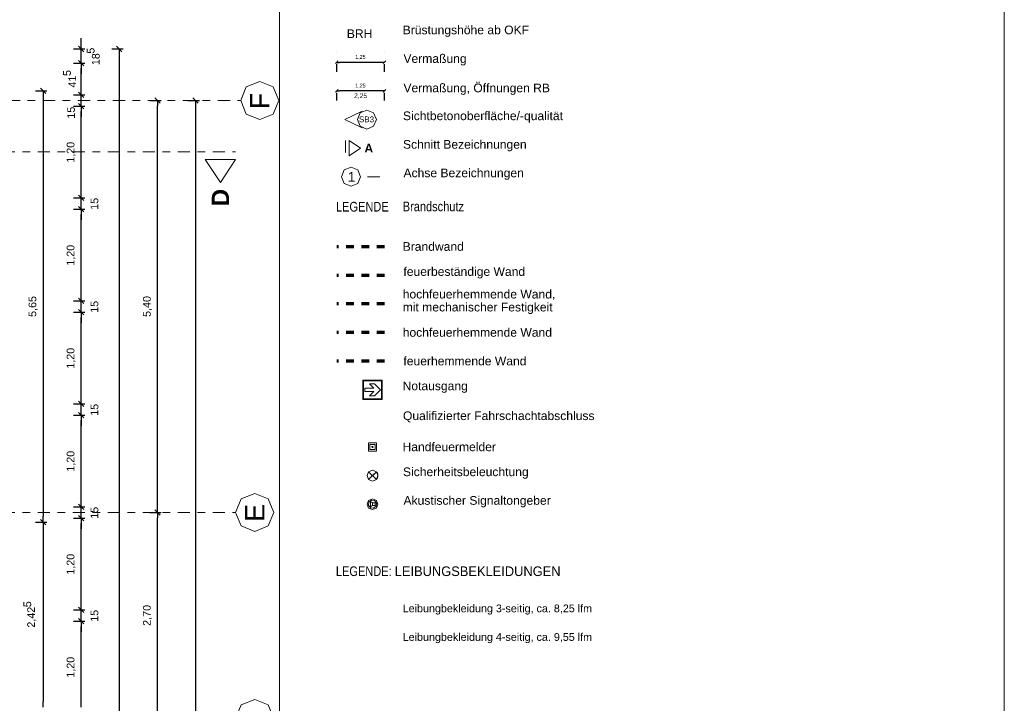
# Model space of a CAD drawing. Header units: metres. Extents: x -45.2 to 14.3, y -31.8 to 10.2.
# Tile 147 of 148: x 1.4 to 14.3, y -7.9 to 1.1. Entities that reach past the tile are written whole.
import ezdxf

# ---------------------------------------------------------------- set-up
doc = ezdxf.new("R2010")
doc.units = ezdxf.units.M
doc.header["$LTSCALE"] = 0.05
doc.linetypes.add('Achsen 01', pattern=[5.291531, 3.175, -1.058062, 0.352704, -0.705764])
doc.linetypes.add('gestrichelt - 01', pattern=[2, 1, -1])
doc.layers.get('0').update_dxf_attribs({"lineweight": 25})
doc.layers.add('AV1-Achsen', color=1, linetype='Achsen 01', lineweight=18, true_color=0xff0000)
for name, color, linetype, lineweight in [('AV1-Brandschutzkonzept-Brandschutzkonzept', 7, 'Continuous', 5), ('AV1-Planrahmen', 7, 'Continuous', 9), ('AV1-Schnitt Achsen', 7, 'Achsen 01', 18), ('Bemaßung-Bemaßung', 7, 'Continuous', 9), ('Keine', 7, 'Continuous', 9)]:
    doc.layers.add(name, color=color, linetype=linetype, lineweight=lineweight)
doc.styles.add('Arial', font='arial.ttf')
doc.styles.add('Arial (bold)', font='arialbd.ttf')
doc.styles.add('Arial Narrow', font='ARIALN.TTF')

# ---------------------------------------------------------------- blocks, each defined once
blk = doc.blocks.new('Group')
at = {"layer": 'AV1-Planrahmen', "color": 7}
blk.add_line((0.4045, 0.1685), (0.4045, 0.1735), dxfattribs=at)
at = {"layer": 'AV1-Planrahmen', "color": 7, "flags": 128}
for points in [[(-0.5945, -0.4205), (-0.5945, 0.4205), (0.5945, 0.4205), (0.5945, -0.4205)], [(-0.5695, -0.4155), (-0.5695, 0.4155), (0.4045, 0.4155), (0.4045, -0.4155)]]:
    blk.add_lwpolyline(points, close=True, dxfattribs=at)

msp = doc.modelspace()

# ---------------------------------------------------------------- linework, layer by layer
at = {"color": 0, "linetype": 'Continuous', "lineweight": 15}
for p, q in [((2.21, 0.64), (2.14, 0.71)), ((2.64, 0.71), (2.71, 0.64)), ((2.14, 0.525), (2.21, 0.455)), ((2.14, 0.525), (2.21, 0.455)), ((5.508, 0.483), (5.543, 0.518)), ((6.168, 0.518), (6.133, 0.483)), ((1.64, 0.16), (1.71, 0.09)), ((5.508, 0.108), (5.543, 0.143)), ((6.168, 0.143), (6.133, 0.108)), ((2.21, 0.04), (2.14, 0.11)), ((2.21, 0.04), (2.14, 0.11)), ((3.14, 0.035), (3.21, -0.035)), ((3.64, 0.035), (3.71, -0.035)), ((2.14, -0.04), (2.21, -0.11)), ((2.14, -0.04), (2.21, -0.11)), ((2.21, -1.31), (2.14, -1.24)), ((2.21, -1.31), (2.14, -1.24)), ((2.14, -1.39), (2.21, -1.46)), ((2.14, -1.39), (2.21, -1.46)), ((2.21, -2.66), (2.14, -2.59)), ((2.21, -2.66), (2.14, -2.59)), ((2.14, -2.74), (2.21, -2.81)), ((2.14, -2.74), (2.21, -2.81)), ((2.21, -4.01), (2.14, -3.94)), ((2.21, -4.01), (2.14, -3.94)), ((2.14, -4.09), (2.21, -4.16)), ((2.14, -4.09), (2.21, -4.16)), ((2.21, -5.36), (2.14, -5.29)), ((2.21, -5.36), (2.14, -5.29)), ((3.21, -5.435), (3.14, -5.365)), ((3.14, -5.365), (3.21, -5.435)), ((1.64, -5.49), (1.71, -5.56)), ((1.71, -5.56), (1.64, -5.49)), ((2.14, -5.44), (2.21, -5.51)), ((2.14, -5.44), (2.21, -5.51)), ((2.21, -6.71), (2.14, -6.64)), ((2.21, -6.71), (2.14, -6.64)), ((2.14, -6.79), (2.21, -6.86)), ((2.14, -6.79), (2.21, -6.86))]:
    msp.add_line(p, q, dxfattribs=at)
at = {"color": 0, "linetype": 'ByBlock', "lineweight": -2}
for p, q in [((2.175, 0.675), (2.175, 0.746)), ((2.675, 0.675), (2.675, 0.604)), ((2.175, 0.49), (2.175, 0.419)), ((2.175, 0.49), (2.175, 0.419)), ((5.525, 0.5), (5.561, 0.5)), ((6.15, 0.5), (6.115, 0.5)), ((2.175, 0.075), (2.175, 0.146)), ((2.175, 0.075), (2.175, 0.146)), ((1.675, 0.125), (1.675, 0.054)), ((3.675, 0), (3.675, -0.071)), ((5.525, 0.125), (5.561, 0.125)), ((6.15, 0.125), (6.115, 0.125)), ((2.175, -0.075), (2.175, -0.146)), ((2.175, -0.075), (2.175, -0.146)), ((3.175, 0), (3.175, -0.071)), ((2.175, -1.275), (2.175, -1.204)), ((2.175, -1.275), (2.175, -1.204)), ((2.175, -1.425), (2.175, -1.496)), ((2.175, -1.425), (2.175, -1.496)), ((2.175, -2.625), (2.175, -2.554)), ((2.175, -2.625), (2.175, -2.554)), ((2.175, -2.775), (2.175, -2.846)), ((2.175, -2.775), (2.175, -2.846)), ((2.175, -3.975), (2.175, -3.904)), ((2.175, -3.975), (2.175, -3.904)), ((2.175, -4.125), (2.175, -4.196)), ((2.175, -4.125), (2.175, -4.196)), ((2.175, -5.325), (2.175, -5.254)), ((2.175, -5.325), (2.175, -5.254)), ((3.175, -5.4), (3.175, -5.329)), ((3.175, -5.4), (3.175, -5.471)), ((1.675, -5.525), (1.675, -5.454)), ((1.675, -5.525), (1.675, -5.596)), ((2.175, -5.475), (2.175, -5.546)), ((2.175, -5.475), (2.175, -5.546)), ((2.175, -6.675), (2.175, -6.604)), ((2.175, -6.675), (2.175, -6.604)), ((2.175, -6.825), (2.175, -6.896)), ((2.175, -6.825), (2.175, -6.896)), ((1.675, -7.95), (1.675, -7.879))]:
    msp.add_line(p, q, dxfattribs=at)
at = {"layer": 'AV1-Achsen'}
for p, q in [((-43.284, 0), (4.266, 0)), ((-43.35, -5.4), (4.2, -5.4))]:
    msp.add_line(p, q, dxfattribs=at)
at = {"layer": 'AV1-Achsen', "linetype": 'Continuous'}
for points in [[(4.766, 0), (4.692, -0.177), (4.516, -0.25), (4.339, -0.177), (4.266, 0), (4.339, 0.177), (4.516, 0.25), (4.692, 0.177)], [(4.7, -5.4), (4.627, -5.577), (4.45, -5.65), (4.273, -5.577), (4.2, -5.4), (4.273, -5.223), (4.45, -5.15), (4.627, -5.223)], [(4.7, -8.1), (4.627, -8.277), (4.45, -8.35), (4.273, -8.277), (4.2, -8.1), (4.273, -7.923), (4.45, -7.85), (4.627, -7.923)]]:
    msp.add_lwpolyline(points, close=True, dxfattribs=at)
at = {"layer": 'AV1-Brandschutzkonzept-Brandschutzkonzept', "color": 14, "linetype": 'gestrichelt - 01', "lineweight": 70, "true_color": 0xaa0000}
msp.add_line((6.15, -1.917), (5.525, -1.917), dxfattribs=at)
at = {"layer": 'AV1-Brandschutzkonzept-Brandschutzkonzept', "color": 92, "linetype": 'Continuous', "lineweight": 9, "true_color": 0x00bb00}
for p, q in [((5.943, -4.967), (6.044, -4.866)), ((6.044, -4.967), (5.943, -4.866))]:
    msp.add_line(p, q, dxfattribs=at)
at = {"layer": 'AV1-Brandschutzkonzept-Brandschutzkonzept', "color": 1, "true_color": 0xff0000}
for points in [[(5.94, -4.595), (6.048, -4.595), (6.048, -4.488), (5.94, -4.488)], [(5.96, -4.575), (6.027, -4.575), (6.027, -4.508), (5.96, -4.508)]]:
    msp.add_lwpolyline(points, close=True, dxfattribs=at)
at = {"layer": 'AV1-Brandschutzkonzept-Brandschutzkonzept', "color": 1, "lineweight": 5, "true_color": 0xff0000}
msp.add_lwpolyline([(5.986, -4.542), (5.987, -4.543), (5.987, -4.544), (5.987, -4.545), (5.988, -4.546), (5.989, -4.547), (5.99, -4.548), (5.991, -4.549), (5.993, -4.549), (5.994, -4.549), (5.994, -4.549), (5.995, -4.549), (5.996, -4.549), (5.998, -4.548), (5.999, -4.547), (6, -4.546), (6, -4.545), (6.001, -4.544), (6.001, -4.543), (6.001, -4.542), (6.001, -4.542), (6.001, -4.54), (6.001, -4.539), (6, -4.538), (6, -4.537), (5.999, -4.536), (5.998, -4.535), (5.996, -4.535), (5.995, -4.534), (5.994, -4.534), (5.994, -4.534), (5.993, -4.534), (5.991, -4.535), (5.99, -4.535), (5.989, -4.536), (5.988, -4.537), (5.987, -4.538), (5.987, -4.539), (5.987, -4.54)], close=True, dxfattribs=at)
at = {"layer": 'AV1-Brandschutzkonzept-Brandschutzkonzept', "color": 92, "linetype": 'Continuous', "lineweight": 9, "true_color": 0x00bb00}
for points in [[(6.065, -4.917), (6.044, -4.967), (5.994, -4.988), (5.943, -4.967), (5.923, -4.917), (5.943, -4.866), (5.994, -4.845), (6.044, -4.866)], [(5.994, -4.917), (6.044, -4.967), (6.044, -4.967), (6.052, -4.958), (6.059, -4.947), (6.063, -4.935), (6.065, -4.923), (6.065, -4.91), (6.063, -4.898), (6.059, -4.886), (6.052, -4.876), (6.044, -4.866)]]:
    msp.add_lwpolyline(points, close=True, dxfattribs=at)
at = {"layer": 'AV1-Brandschutzkonzept-Brandschutzkonzept', "color": 1, "linetype": 'Continuous', "lineweight": 9, "true_color": 0xff0000}
for points in [[(6.065, -5.292), (6.044, -5.342), (5.994, -5.363), (5.943, -5.342), (5.923, -5.292), (5.943, -5.241), (5.994, -5.22), (6.044, -5.241)], [(6.046, -5.277), (6.041, -5.318), (6.008, -5.343), (5.968, -5.338), (5.942, -5.306), (5.947, -5.265), (5.98, -5.24), (6.02, -5.245)], [(5.994, -5.275), (5.968, -5.258), (5.968, -5.326), (5.994, -5.309)], [(5.994, -5.275), (6.028, -5.275), (6.028, -5.309), (5.994, -5.309)]]:
    msp.add_lwpolyline(points, close=True, dxfattribs=at)
at = {"layer": 'AV1-Schnitt Achsen'}
msp.add_line((-43.35, -0.675), (4.2, -0.675), dxfattribs=at)
at = {"layer": 'AV1-Schnitt Achsen', "linetype": 'Continuous'}
msp.add_lwpolyline([(3.8, -0.775), (4.2, -0.775), (4, -1.075)], close=True, dxfattribs=at)
at = {"layer": 'Bemaßung-Bemaßung', "color": 0, "linetype": 'Continuous', "lineweight": -2}
for p, q in [((2.175, 0.746), (2.175, 0.816)), ((2.075, 0.675), (2.225, 0.675)), ((2.175, 0.49), (2.175, 0.675)), ((2.075, 0.49), (2.225, 0.49)), ((2.075, 0.49), (2.225, 0.49)), ((2.175, 0.419), (2.175, 0.349)), ((2.175, 0.146), (2.175, 0.419)), ((5.525, 0.375), (5.525, 0.475)), ((6.115, 0.5), (5.561, 0.5)), ((6.15, 0.375), (6.15, 0.475)), ((2.175, 0.146), (2.175, 0.216)), ((2.075, 0.075), (2.225, 0.075)), ((2.075, 0.075), (2.225, 0.075)), ((2.175, -0.075), (2.175, 0.075)), ((5.525, 0), (5.525, 0.1)), ((6.115, 0.125), (5.561, 0.125)), ((6.15, 0), (6.15, 0.1)), ((2.075, -0.075), (2.225, -0.075)), ((2.075, -0.075), (2.225, -0.075)), ((2.175, -0.146), (2.175, -0.216)), ((2.175, -1.204), (2.175, -0.146)), ((2.175, -1.204), (2.175, -1.134)), ((2.075, -1.275), (2.225, -1.275)), ((2.075, -1.275), (2.225, -1.275)), ((2.175, -1.425), (2.175, -1.275)), ((2.075, -1.425), (2.225, -1.425)), ((2.075, -1.425), (2.225, -1.425)), ((2.175, -1.496), (2.175, -1.566)), ((2.175, -2.554), (2.175, -1.496)), ((2.175, -2.554), (2.175, -2.484)), ((2.075, -2.625), (2.225, -2.625)), ((2.075, -2.625), (2.225, -2.625)), ((2.175, -2.775), (2.175, -2.625)), ((2.075, -2.775), (2.225, -2.775)), ((2.075, -2.775), (2.225, -2.775)), ((2.175, -2.846), (2.175, -2.916)), ((2.175, -3.904), (2.175, -2.846)), ((2.175, -3.904), (2.175, -3.834)), ((2.075, -3.975), (2.225, -3.975)), ((2.075, -3.975), (2.225, -3.975)), ((2.175, -4.125), (2.175, -3.975)), ((2.075, -4.125), (2.225, -4.125)), ((2.075, -4.125), (2.225, -4.125)), ((2.175, -4.196), (2.175, -4.266)), ((2.175, -5.254), (2.175, -4.196)), ((2.175, -5.254), (2.175, -5.184)), ((2.075, -5.325), (2.225, -5.325)), ((2.075, -5.325), (2.225, -5.325)), ((2.175, -5.475), (2.175, -5.325)), ((2.075, -5.475), (2.225, -5.475)), ((2.075, -5.475), (2.225, -5.475)), ((2.175, -5.546), (2.175, -5.616)), ((2.175, -6.604), (2.175, -5.546)), ((2.175, -6.604), (2.175, -6.534)), ((2.075, -6.675), (2.225, -6.675)), ((2.075, -6.675), (2.225, -6.675)), ((2.175, -6.825), (2.175, -6.675)), ((2.075, -6.825), (2.225, -6.825)), ((2.075, -6.825), (2.225, -6.825)), ((2.175, -6.896), (2.175, -6.966)), ((2.175, -7.954), (2.175, -6.896)), ((2.175, -7.954), (2.175, -7.884))]:
    msp.add_line(p, q, dxfattribs=at)
at = {"layer": 'Bemaßung-Bemaßung', "color": 0, "lineweight": -2}
for p, q in [((2.575, 0.675), (2.725, 0.675)), ((2.675, 0.604), (2.675, -22.204)), ((1.575, 0.125), (1.725, 0.125)), ((1.675, 0.054), (1.675, -5.454)), ((3.575, 0), (3.725, 0)), ((3.075, 0), (3.225, 0)), ((3.175, -5.329), (3.175, -0.071)), ((3.675, -0.071), (3.675, -21.529)), ((3.075, -5.4), (3.225, -5.4)), ((3.075, -5.4), (3.225, -5.4)), ((1.575, -5.525), (1.725, -5.525)), ((1.575, -5.525), (1.725, -5.525)), ((3.175, -8.029), (3.175, -5.471)), ((1.675, -5.596), (1.675, -7.879))]:
    msp.add_line(p, q, dxfattribs=at)
at = {"layer": 'Defpoints', "color": 0, "lineweight": 0}
for p, q in [((2.175, 0.675), (2.175, 0.675)), ((5.525, 0.625), (5.525, 0.625)), ((6.15, 0.625), (6.15, 0.625)), ((2.175, 0.49), (2.175, 0.49)), ((5.525, 0.5), (5.525, 0.5)), ((5.525, 0.25), (5.525, 0.25)), ((6.15, 0.25), (6.15, 0.25)), ((2.175, 0.075), (2.175, 0.075)), ((5.525, 0.125), (5.525, 0.125)), ((2.175, -0.075), (2.175, -0.075)), ((3.175, 0), (3.175, 0)), ((2.175, -1.275), (2.175, -1.275)), ((2.175, -1.425), (2.175, -1.425)), ((2.175, -2.625), (2.175, -2.625)), ((2.175, -2.775), (2.175, -2.775)), ((2.175, -3.975), (2.175, -3.975)), ((2.175, -4.125), (2.175, -4.125)), ((2.175, -5.325), (2.175, -5.325)), ((3.175, -5.4), (3.175, -5.4)), ((1.675, -5.525), (1.675, -5.525)), ((2.175, -5.475), (2.175, -5.475)), ((2.175, -6.675), (2.175, -6.675)), ((2.175, -6.825), (2.175, -6.825))]:
    msp.add_line(p, q, dxfattribs=at)
at = {"layer": 'Keine', "color": 7, "linetype": 'Achsen 01', "lineweight": 18}
msp.add_line((5.638, -0.525), (5.638, -0.725), dxfattribs=at)
at = {"layer": 'Keine', "color": 1, "linetype": 'Achsen 01', "lineweight": 18, "true_color": 0xff0000}
msp.add_line((6.088, -1), (5.838, -1), dxfattribs=at)
at = {"layer": 'Keine', "color": 220, "linetype": 'gestrichelt - 01', "lineweight": 70, "true_color": 0xff00bc}
msp.add_line((6.15, -2.292), (5.525, -2.292), dxfattribs=at)
at = {"layer": 'Keine', "color": 2, "linetype": 'gestrichelt - 01', "lineweight": 70, "true_color": 0xdfff00}
msp.add_line((6.15, -2.667), (5.525, -2.667), dxfattribs=at)
at = {"layer": 'Keine', "color": 1, "linetype": 'gestrichelt - 01', "lineweight": 70, "true_color": 0xff0000}
msp.add_line((6.15, -3.042), (5.525, -3.042), dxfattribs=at)
at = {"layer": 'Keine', "color": 40, "linetype": 'gestrichelt - 01', "lineweight": 70, "true_color": 0xffc000}
msp.add_line((6.15, -3.417), (5.525, -3.417), dxfattribs=at)
at = {"layer": 'Keine', "color": 7, "linetype": 'Continuous', "lineweight": 9}
msp.add_lwpolyline([(5.92, -0.375), (5.831, -0.338), (5.795, -0.25), (5.831, -0.161), (5.92, -0.125), (6.008, -0.161), (6.045, -0.25), (6.008, -0.338)], close=True, dxfattribs=at)
msp.add_lwpolyline([(5.859, -0.14), (5.631, -0.25), (5.859, -0.359)], dxfattribs=at)
at = {"layer": 'Keine', "color": 7, "linetype": 'Continuous', "lineweight": 18}
msp.add_lwpolyline([(5.688, -0.525), (5.688, -0.725), (5.838, -0.625)], close=True, dxfattribs=at)
at = {"layer": 'Keine', "color": 1, "linetype": 'Continuous', "lineweight": 18, "true_color": 0xff0000}
msp.add_lwpolyline([(5.713, -1.125), (5.624, -1.088), (5.588, -1), (5.624, -0.911), (5.713, -0.875), (5.801, -0.911), (5.838, -1), (5.801, -1.088)], close=True, dxfattribs=at)
at = {"layer": 'Keine', "color": 7, "linetype": 'Continuous'}
msp.add_lwpolyline([(5.869, -3.667), (6.119, -3.667), (6.119, -3.917), (5.869, -3.917)], close=True, dxfattribs=at)
at = {"layer": 'Keine', "color": 106, "linetype": 'Continuous', "true_color": 0x008011}
msp.add_lwpolyline([(5.875, -3.673), (6.113, -3.673), (6.113, -3.91), (5.875, -3.91)], close=True, dxfattribs=at)
at = {"layer": 'Keine', "color": 255, "linetype": 'Continuous'}
msp.add_lwpolyline([(6.011, -3.814), (5.956, -3.869), (6.019, -3.869), (6.097, -3.792), (6.019, -3.714), (5.956, -3.714), (6.011, -3.77), (5.891, -3.77), (5.891, -3.814)], close=True, dxfattribs=at)

# ---------------------------------------------------------------- block references
at = {"layer": 'Keine', "color": 7, "transparency": 33554687, "xscale": 50, "yscale": 50, "zscale": 50}
msp.add_blockref('Group', (-15.45, -10.8), dxfattribs=at)

# ---------------------------------------------------------------- texts
at = {"layer": 'AV1-Achsen', "char_height": 0.252, "attachment_point": 7, "rotation": 90, "style": 'Arial'}
for s, insert in [('F', (4.642, -0.114)), ('E', (4.576, -5.522))]:
    msp.add_mtext(s, dxfattribs=dict(at, insert=insert))
at = {"layer": 'AV1-Brandschutzkonzept-Brandschutzkonzept', "color": 7, "attachment_point": 7, "style": 'Arial'}
for s, insert, char_height in [('Notausgang', (6.388, -3.832), 0.1135), ('Qualifizierter Fahrschachtabschluss', (6.393, -4.22), 0.11348), ('Handfeuermelder', (6.387, -4.598), 0.11348), ('Sicherheitsbeleuchtung', (6.393, -4.958), 0.11348), ('Akustischer Signaltongeber', (6.4, -5.333), 0.11348)]:
    msp.add_mtext(s, dxfattribs=dict(at, insert=insert, char_height=char_height))
at = {"layer": 'AV1-Schnitt Achsen', "insert": (4.113, -1.388), "char_height": 0.227, "attachment_point": 7, "rotation": 90, "style": 'Arial (bold)'}
msp.add_mtext('D', dxfattribs=at)
at = {"layer": 'Bemaßung-Bemaßung', "color": 0, "attachment_point": 7, "rotation": 90, "style": 'Arial'}
for s, insert, char_height in [('5', (2.351, 0.614), 0.101), ('18', (2.418, 0.463), 0.1009), ('5', (2.041, 0.321), 0.101), ('41', (2.108, 0.17), 0.1009), ('15', (2.094, -0.238), 0.1009), ('1,20', (2.105, -0.816), 0.1009), ('15', (2.401, -1.433), 0.1009), ('1,20', (2.105, -2.166), 0.1009), ('5,65', (1.605, -2.837), 0.1009), ('5,40', (3.105, -2.837), 0.1009), ('15', (2.401, -2.783), 0.1009), ('1,20', (2.105, -3.516), 0.1009), ('15', (2.401, -4.133), 0.1009), ('1,20', (2.105, -4.866), 0.1009), ('15', (2.401, -5.483), 0.1009), ('1,20', (2.105, -6.216), 0.1009), ('5', (1.521, -6.642), 0.101), ('2,42', (1.588, -6.91), 0.1009), ('15', (2.401, -6.833), 0.1009), ('2,70', (3.105, -6.886), 0.1009), ('1,20', (2.105, -7.566), 0.1009)]:
    msp.add_mtext(s, dxfattribs=dict(at, insert=insert, char_height=char_height))
at = {"layer": 'Bemaßung-Bemaßung', "color": 0, "lineweight": 25, "char_height": 0.0504, "attachment_point": 7, "style": 'Arial'}
for insert in [(5.767, 0.536), (5.767, 0.161)]:
    msp.add_mtext('1,25', dxfattribs=dict(at, insert=insert))
at = {"layer": 'Keine', "color": 7, "attachment_point": 7}
for s, insert, char_height, style in [('BRH', (5.657, 0.819), 0.1135, 'Arial'), ('Brüstungshöhe ab OKF', (6.389, 0.834), 0.11348, 'Arial'), ('Vermaßung', (6.399, 0.459), 0.1135, 'Arial'), ('Vermaßung, Öffnungen RB', (6.399, 0.074), 0.11348, 'Arial'), ('2,25', (5.752, 0.02), 0.063, 'Arial'), ('SB3', (5.815, -0.286), 0.0757, 'Arial'), ('Sichtbetonoberfläche/-qualität', (6.393, -0.292), 0.11348, 'Arial'), ('Schnitt Bezeichnungen', (6.393, -0.666), 0.11348, 'Arial'), ('A', (5.888, -0.681), 0.113, 'Arial (bold)'), ('Achse Bezeichnungen', (6.4, -1.04), 0.11348, 'Arial'), ('LEGENDE', (5.515, -1.457), 0.1261, 'Arial Narrow'), ('Brandwand', (6.389, -1.972), 0.1135, 'Arial'), ('feuerbeständige Wand', (6.399, -2.333), 0.11348, 'Arial'), ('hochfeuerhemmende Wand,', (6.39, -2.616), 0.11348, 'Arial'), ('mit mechanischer Festigkeit', (6.39, -2.799), 0.11348, 'Arial'), ('hochfeuerhemmende Wand', (6.39, -3.098), 0.11348, 'Arial'), ('feuerhemmende Wand', (6.399, -3.473), 0.11348, 'Arial'), ('LEGENDE: ', (5.514, -6.235), 0.1261, 'Arial Narrow'), ('Leibungbekleidung 3-seitig, ca. 8,25 lfm', (6.389, -6.738), 0.10087, 'Arial'), ('Leibungbekleidung 4-seitig, ca. 9,55 lfm', (6.389, -7.113), 0.10087, 'Arial')]:
    msp.add_mtext(s, dxfattribs=dict(at, insert=insert, char_height=char_height, style=style))
at = {"layer": 'Keine', "color": 1, "true_color": 0xff0000, "insert": (5.67, -1.063), "char_height": 0.126, "attachment_point": 7, "style": 'Arial'}
msp.add_mtext('1', dxfattribs=at)
at = {"layer": 'Keine', "color": 253, "true_color": 0xa6a6a6, "insert": (6.39, -1.454), "char_height": 0.12609, "attachment_point": 7, "style": 'Arial Narrow'}
msp.add_mtext('Brandschutz', dxfattribs=at)
at = {"layer": 'Keine', "color": 7, "insert": (6.285, -6.235), "char_height": 0.12609, "attachment_point": 7}
msp.add_mtext('LEIBUNGSBEKLEIDUNGEN', dxfattribs=at)

doc.saveas('drawing.dxf')
